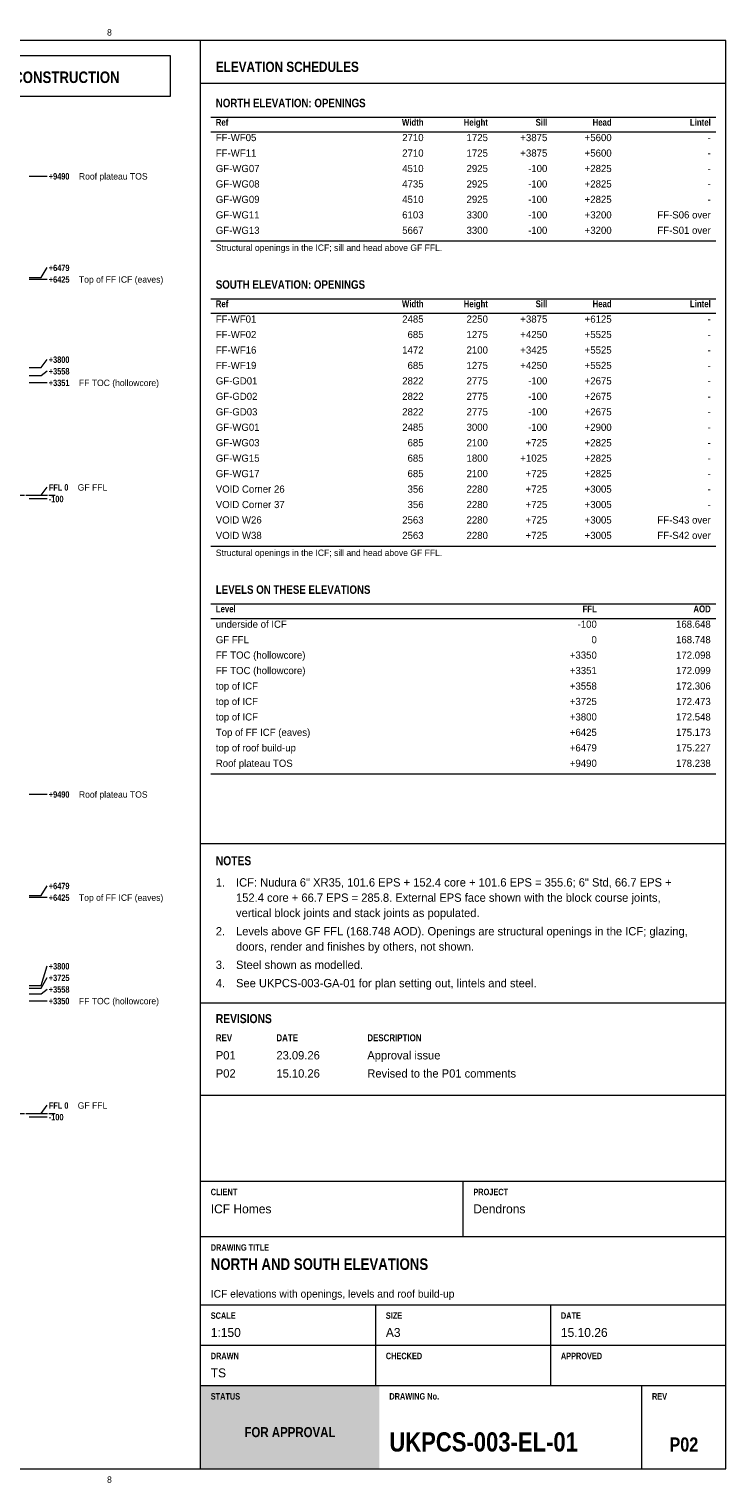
# Model space of a CAD drawing. Header units: millimetres. Extents: x 17 to 413, y 4 to 292.
# Tile 256 of 256: x 275 to 413, y 4 to 292. Entities that reach past the tile are written whole.
import ezdxf
from ezdxf.enums import TextEntityAlignment as Align

# ---------------------------------------------------------------- set-up
doc = ezdxf.new("R2010")
doc.units = ezdxf.units.MM
doc.linetypes.add('DASHED', pattern=[1.524, 1.27, -0.254])
for name, color, linetype in [('FILL-TEAL', 7, 'Continuous'), ('LINE-INK', 7, 'Continuous'), ('LINE-RED', 7, 'Continuous'), ('LINE-STEEL', 7, 'Continuous'), ('LINE-STEEL-DASH', 7, 'DASHED'), ('LINE-TEAL', 7, 'Continuous'), ('TEXT-EPS', 7, 'Continuous'), ('TEXT-INK', 7, 'Continuous'), ('TEXT-RED', 7, 'Continuous'), ('TEXT-STEEL', 7, 'Continuous'), ('TEXT-STEEL_GREY', 7, 'Continuous'), ('TEXT-TEAL', 7, 'Continuous'), ('TEXT-WHITE', 7, 'Continuous')]:
    doc.layers.add(name, color=color, linetype=linetype)
doc.styles.add('OpenSansCondensed-Bold', font='OpenSansCondensed-Bold.ttf')

msp = doc.modelspace()

# ---------------------------------------------------------------- hatches: boundary and pattern name
at = {"layer": 'FILL-TEAL', "true_color": 0x009e85}
h = msp.add_hatch(color=124, dxfattribs=at)
h.dxf.hatch_style = 1
h.paths.add_polyline_path([(309.01, 7), (344.37, 7), (344.37, 23.5), (309.01, 23.5)])

# ---------------------------------------------------------------- linework, layer by layer
at = {"layer": 'LINE-INK', "lineweight": 5}
for p, q in [((309, 7), (309, 290)), ((311, 274.8), (411, 274.8)), ((311, 271.94), (411, 271.94)), ((311, 250.3), (411, 250.3)), ((311, 238.83), (411, 238.83)), ((311, 235.97), (411, 235.97)), ((311, 189.84), (411, 189.84)), ((311, 178.37), (411, 178.37)), ((311, 175.51), (411, 175.51)), ((311, 144.68), (411, 144.68)), ((309, 130.89), (413, 130.89)), ((309, 99.3), (413, 99.3)), ((309, 81), (413, 81)), ((309, 64), (413, 64)), ((361, 53), (361, 64)), ((309, 53), (413, 53)), ((309, 39.5), (413, 39.5)), ((343.67, 31.5), (343.67, 39.5)), ((378.33, 31.5), (378.33, 39.5)), ((309, 31.5), (413, 31.5)), ((343.67, 23.5), (343.67, 31.5)), ((378.33, 23.5), (378.33, 31.5)), ((309, 23.5), (413, 23.5)), ((396.36, 7), (396.36, 23.5))]:
    msp.add_line(p, q, dxfattribs=at)
msp.add_lwpolyline([(20, 7), (413, 7), (413, 290), (20, 290)], close=True, dxfattribs=at)
at = {"layer": 'LINE-RED', "lineweight": 5}
msp.add_lwpolyline([(226.21, 279), (303, 279), (303, 287), (226.21, 287)], close=True, dxfattribs=at)
at = {"layer": 'LINE-STEEL', "lineweight": 5}
for p, q in [((275.04, 263.17), (277.44, 263.17)), ((277.44, 263.17), (278.64, 263.17)), ((277.44, 243.09), (278.64, 245.03)), ((275.04, 243.09), (277.44, 243.09)), ((275.04, 242.73), (277.44, 242.73)), ((277.44, 242.73), (278.64, 242.73)), ((275.04, 225.23), (277.44, 225.23)), ((277.44, 225.23), (278.64, 226.84)), ((275.04, 223.62), (277.44, 223.62)), ((275.04, 222.24), (277.44, 222.24)), ((277.44, 223.62), (278.64, 224.54)), ((277.44, 222.24), (278.64, 222.24)), ((275.04, 199.9), (277.44, 199.9)), ((275.04, 199.23), (277.44, 199.23)), ((277.44, 199.9), (278.64, 201.53)), ((277.44, 199.23), (278.64, 199.23)), ((275.04, 140.67), (277.44, 140.67)), ((277.44, 140.67), (278.64, 140.67)), ((277.44, 120.59), (278.64, 122.53)), ((275.04, 120.59), (277.44, 120.59)), ((275.04, 120.23), (277.44, 120.23)), ((277.44, 120.23), (278.64, 120.23)), ((277.44, 102.73), (278.64, 106.63)), ((277.44, 102.23), (278.64, 104.33)), ((275.04, 102.73), (277.44, 102.73)), ((275.04, 102.23), (277.44, 102.23)), ((275.04, 101.12), (277.44, 101.12)), ((277.44, 101.12), (278.64, 102.03)), ((275.04, 99.73), (277.44, 99.73)), ((277.44, 99.73), (278.64, 99.73)), ((277.44, 77.4), (278.64, 79.03)), ((275.04, 77.4), (277.44, 77.4)), ((275.04, 76.73), (277.44, 76.73)), ((277.44, 76.73), (278.64, 76.73))]:
    msp.add_line(p, q, dxfattribs=at)
at = {"layer": 'LINE-STEEL-DASH', "lineweight": 5}
for p, q in [((45.76, 199.9), (280.24, 199.9)), ((45.76, 77.4), (280.24, 77.4))]:
    msp.add_line(p, q, dxfattribs=at)
at = {"layer": 'LINE-TEAL', "lineweight": 5}
msp.add_line((309, 281.6), (413, 281.6), dxfattribs=at)

# ---------------------------------------------------------------- texts
at = {"layer": 'TEXT-EPS', "style": 'OpenSansCondensed-Bold'}
msp.add_text('STATUS', height=1.27, dxfattribs=at).set_placement((311, 20.7))
at = {"layer": 'TEXT-INK', "style": 'OpenSansCondensed-Bold'}
for s, height, p in [('NORTH ELEVATION: OPENINGS', 1.6764, (312, 276.8)), ('SOUTH ELEVATION: OPENINGS', 1.6764, (312, 240.83)), ('LEVELS ON THESE ELEVATIONS', 1.6764, (312, 180.37)), ('NOTES', 1.778, (312, 126.59)), ('REVISIONS', 1.778, (312, 95.3)), ('NORTH AND SOUTH ELEVATIONS', 2.286, (311, 46.4)), ('UKPCS-003-EL-01', 3.81, (346.36, 10.4))]:
    msp.add_text(s, height=height, dxfattribs=at).set_placement(p)
at = {"layer": 'TEXT-INK'}
for s, height, p in [('FF-WF05', 1.422, (312, 270.08)), ('FF-WF11', 1.422, (312, 267.01)), ('GF-WG07', 1.422, (312, 263.95)), ('GF-WG08', 1.422, (312, 260.89)), ('GF-WG09', 1.422, (312, 257.83)), ('GF-WG11', 1.422, (312, 254.76)), ('GF-WG13', 1.422, (312, 251.7)), ('FF-WF01', 1.422, (312, 234.11)), ('FF-WF02', 1.422, (312, 231.05)), ('FF-WF16', 1.422, (312, 227.98)), ('FF-WF19', 1.422, (312, 224.92)), ('GF-GD01', 1.422, (312, 221.86)), ('GF-GD02', 1.422, (312, 218.8)), ('GF-GD03', 1.422, (312, 215.73)), ('GF-WG01', 1.422, (312, 212.67)), ('GF-WG03', 1.422, (312, 209.61)), ('GF-WG15', 1.422, (312, 206.55)), ('GF-WG17', 1.422, (312, 203.49)), ('VOID Corner 26', 1.4224, (312, 200.42)), ('VOID Corner 37', 1.4224, (312, 197.36)), ('VOID W26', 1.422, (312, 194.3)), ('VOID W38', 1.422, (312, 191.24)), ('underside of ICF', 1.4224, (312, 173.64)), ('GF FFL', 1.422, (312, 170.58)), ('FF TOC (hollowcore)', 1.4224, (312, 167.52)), ('FF TOC (hollowcore)', 1.4224, (312, 164.46)), ('top of ICF', 1.422, (312, 161.39)), ('top of ICF', 1.422, (312, 158.33)), ('top of ICF', 1.422, (312, 155.27)), ('Top of FF ICF (eaves)', 1.4224, (312, 152.21)), ('top of roof build-up', 1.4224, (312, 149.14)), ('Roof plateau TOS', 1.4224, (312, 146.08)), ('1.', 1.651, (312, 122.36)), ('ICF: Nudura 6" XR35, 101.6 EPS + 152.4 core + 101.6 EPS = 355.6; 6" Std, 66.7 EPS +', 1.651, (316, 122.36)), ('152.4 core + 66.7 EPS = 285.8. External EPS face shown with the block course joints,', 1.651, (316, 119.34)), ('vertical block joints and stack joints as populated.', 1.651, (316, 116.31)), ('2.', 1.651, (312, 112.68)), ('Levels above GF FFL (168.748 AOD). Openings are structural openings in the ICF; glazing,', 1.651, (316, 112.68)), ('doors, render and finishes by others, not shown.', 1.651, (316, 109.65)), ('3.', 1.651, (312, 106.03)), ('Steel shown as modelled.', 1.651, (316, 106.03)), ('4.', 1.651, (312, 102.4)), ('See UKPCS-003-GA-01 for plan setting out, lintels and steel.', 1.651, (316, 102.4)), ('P01', 1.651, (312, 88.1)), ('23.09.26', 1.651, (324, 88.1)), ('Approval issue', 1.651, (342, 88.1)), ('P02', 1.651, (312, 84.5)), ('15.10.26', 1.651, (324, 84.5)), ('Revised to the P01 comments', 1.651, (342, 84.5)), ('ICF Homes', 1.778, (311, 57.6)), ('Dendrons', 1.778, (363, 57.6)), ('1:150', 1.778, (311, 33.1)), ('A3', 1.778, (345.67, 33.1)), ('15.10.26', 1.778, (380.33, 33.1)), ('TS', 1.778, (311, 25.1))]:
    msp.add_text(s, height=height, dxfattribs=at).set_placement(p)
for s, height, p in [('2710', 1.422, (353.14, 270.08)), ('1725', 1.422, (365.88, 270.08)), ('+3875', 1.422, (377.64, 270.08)), ('+5600', 1.422, (390.38, 270.08)), ('2710', 1.422, (353.14, 267.01)), ('1725', 1.422, (365.88, 267.01)), ('+3875', 1.422, (377.64, 267.01)), ('+5600', 1.422, (390.38, 267.01)), ('-', 1.42, (410, 270.08)), ('4510', 1.422, (353.14, 263.95)), ('2925', 1.422, (365.88, 263.95)), ('-100', 1.422, (377.64, 263.95)), ('+2825', 1.422, (390.38, 263.95)), ('-', 1.42, (410, 267.01)), ('4735', 1.422, (353.14, 260.89)), ('2925', 1.422, (365.88, 260.89)), ('-100', 1.422, (377.64, 260.89)), ('+2825', 1.422, (390.38, 260.89)), ('-', 1.42, (410, 263.95)), ('-', 1.42, (410, 260.89)), ('4510', 1.422, (353.14, 257.83)), ('2925', 1.422, (365.88, 257.83)), ('-100', 1.422, (377.64, 257.83)), ('+2825', 1.422, (390.38, 257.83)), ('-', 1.42, (410, 257.83)), ('6103', 1.422, (353.14, 254.76)), ('3300', 1.422, (365.88, 254.76)), ('-100', 1.422, (377.64, 254.76)), ('+3200', 1.422, (390.38, 254.76)), ('FF-S06 over', 1.4224, (410, 254.76)), ('5667', 1.422, (353.14, 251.7)), ('3300', 1.422, (365.88, 251.7)), ('-100', 1.422, (377.64, 251.7)), ('+3200', 1.422, (390.38, 251.7)), ('FF-S01 over', 1.4224, (410, 251.7)), ('2485', 1.422, (353.14, 234.11)), ('2250', 1.422, (365.88, 234.11)), ('+3875', 1.422, (377.64, 234.11)), ('+6125', 1.422, (390.38, 234.11)), ('-', 1.42, (410, 234.11)), ('685', 1.422, (353.14, 231.05)), ('1275', 1.422, (365.88, 231.05)), ('+4250', 1.422, (377.64, 231.05)), ('+5525', 1.422, (390.38, 231.05)), ('-', 1.42, (410, 231.05)), ('1472', 1.422, (353.14, 227.98)), ('2100', 1.422, (365.88, 227.98)), ('+3425', 1.422, (377.64, 227.98)), ('+5525', 1.422, (390.38, 227.98)), ('-', 1.42, (410, 227.98)), ('685', 1.422, (353.14, 224.92)), ('1275', 1.422, (365.88, 224.92)), ('+4250', 1.422, (377.64, 224.92)), ('+5525', 1.422, (390.38, 224.92)), ('-', 1.42, (410, 224.92)), ('2822', 1.422, (353.14, 221.86)), ('2775', 1.422, (365.88, 221.86)), ('-100', 1.422, (377.64, 221.86)), ('+2675', 1.422, (390.38, 221.86)), ('-', 1.42, (410, 221.86)), ('2822', 1.422, (353.14, 218.8)), ('2775', 1.422, (365.88, 218.8)), ('-100', 1.422, (377.64, 218.8)), ('+2675', 1.422, (390.38, 218.8)), ('-', 1.42, (410, 218.8)), ('2822', 1.422, (353.14, 215.73)), ('2775', 1.422, (365.88, 215.73)), ('-100', 1.422, (377.64, 215.73)), ('+2675', 1.422, (390.38, 215.73)), ('-', 1.42, (410, 215.73)), ('2485', 1.422, (353.14, 212.67)), ('3000', 1.422, (365.88, 212.67)), ('-100', 1.422, (377.64, 212.67)), ('+2900', 1.422, (390.38, 212.67)), ('-', 1.42, (410, 212.67)), ('685', 1.422, (353.14, 209.61)), ('2100', 1.422, (365.88, 209.61)), ('+725', 1.422, (377.64, 209.61)), ('+2825', 1.422, (390.38, 209.61)), ('685', 1.422, (353.14, 206.55)), ('1800', 1.422, (365.88, 206.55)), ('+1025', 1.422, (377.64, 206.55)), ('+2825', 1.422, (390.38, 206.55)), ('-', 1.42, (410, 209.61)), ('685', 1.422, (353.14, 203.49)), ('2100', 1.422, (365.88, 203.49)), ('+725', 1.422, (377.64, 203.49)), ('+2825', 1.422, (390.38, 203.49)), ('-', 1.42, (410, 206.55)), ('356', 1.422, (353.14, 200.42)), ('2280', 1.422, (365.88, 200.42)), ('+725', 1.422, (377.64, 200.42)), ('+3005', 1.422, (390.38, 200.42)), ('-', 1.42, (410, 203.49)), ('356', 1.422, (353.14, 197.36)), ('2280', 1.422, (365.88, 197.36)), ('+725', 1.422, (377.64, 197.36)), ('+3005', 1.422, (390.38, 197.36)), ('-', 1.42, (410, 200.42)), ('-', 1.42, (410, 197.36)), ('2563', 1.422, (353.14, 194.3)), ('2280', 1.422, (365.88, 194.3)), ('+725', 1.422, (377.64, 194.3)), ('+3005', 1.422, (390.38, 194.3)), ('FF-S43 over', 1.4224, (410, 194.3)), ('2563', 1.422, (353.14, 191.24)), ('2280', 1.422, (365.88, 191.24)), ('+725', 1.422, (377.64, 191.24)), ('+3005', 1.422, (390.38, 191.24)), ('FF-S42 over', 1.4224, (410, 191.24)), ('-100', 1.422, (387.44, 173.64)), ('168.648', 1.422, (410, 173.64)), ('0', 1.42, (387.44, 170.58)), ('168.748', 1.422, (410, 170.58)), ('+3350', 1.422, (387.44, 167.52)), ('172.098', 1.422, (410, 167.52)), ('+3351', 1.422, (387.44, 164.46)), ('172.099', 1.422, (410, 164.46)), ('+3558', 1.422, (387.44, 161.39)), ('172.306', 1.422, (410, 161.39)), ('+3725', 1.422, (387.44, 158.33)), ('172.473', 1.422, (410, 158.33)), ('+3800', 1.422, (387.44, 155.27)), ('172.548', 1.422, (410, 155.27)), ('+6425', 1.422, (387.44, 152.21)), ('175.173', 1.422, (410, 152.21)), ('+6479', 1.422, (387.44, 149.14)), ('175.227', 1.422, (410, 149.14)), ('+9490', 1.422, (387.44, 146.08)), ('178.238', 1.422, (410, 146.08))]:
    msp.add_text(s, height=height, dxfattribs=at).set_placement(p, align=Align.RIGHT)
at = {"layer": 'TEXT-INK', "style": 'OpenSansCondensed-Bold'}
msp.add_text('P02', height=2.794, dxfattribs=at).set_placement((404.68, 10.4), align=Align.CENTER)
at = {"layer": 'TEXT-RED', "style": 'OpenSansCondensed-Bold'}
msp.add_text('FOR APPROVAL - NOT FOR CONSTRUCTION', height=2.286, dxfattribs=at).set_placement((264.6, 281.6), align=Align.CENTER)
at = {"layer": 'TEXT-STEEL', "style": 'OpenSansCondensed-Bold'}
for s, p in [('+9490', (278.94, 262.47)), ('+6479', (278.94, 244.33)), ('+6425', (278.94, 242.03)), ('+3800', (278.94, 226.14)), ('+3558', (278.94, 223.84)), ('+3351', (278.94, 221.54)), ('FFL 0', (278.94, 200.83)), ('-100', (278.94, 198.53)), ('+9490', (278.94, 139.97)), ('+6479', (278.94, 121.83)), ('+6425', (278.94, 119.53)), ('+3800', (278.94, 105.93)), ('+3725', (278.94, 103.63)), ('+3558', (278.94, 101.33)), ('+3350', (278.94, 99.03)), ('FFL 0', (278.94, 78.33)), ('-100', (278.94, 76.03))]:
    msp.add_text(s, height=1.27, dxfattribs=at).set_placement(p)
at = {"layer": 'TEXT-STEEL'}
for s, p in [('Roof plateau TOS', (284.9, 262.47)), ('Top of FF ICF (eaves)', (284.9, 242.03)), ('FF TOC (hollowcore)', (284.9, 221.54)), ('GF FFL', (284.66, 200.83)), ('Roof plateau TOS', (284.9, 139.97)), ('Top of FF ICF (eaves)', (284.9, 119.53)), ('FF TOC (hollowcore)', (284.9, 99.03)), ('GF FFL', (284.66, 78.33))]:
    msp.add_text(s, height=1.27, dxfattribs=at).set_placement(p)
at = {"layer": 'TEXT-STEEL_GREY'}
for p in [(290.94, 291), (290.94, 4.2)]:
    msp.add_text('8', height=1.27, dxfattribs=at).set_placement(p, align=Align.CENTER)
at = {"layer": 'TEXT-STEEL_GREY', "style": 'OpenSansCondensed-Bold'}
for s, height, p in [('Ref', 1.346, (312, 273.14)), ('Ref', 1.346, (312, 237.17)), ('Level', 1.346, (312, 176.71)), ('REV', 1.372, (312, 91.7)), ('DATE', 1.372, (324, 91.7)), ('DESCRIPTION', 1.3716, (342, 91.7)), ('CLIENT', 1.27, (311, 61.2)), ('PROJECT', 1.27, (363, 61.2)), ('DRAWING TITLE', 1.27, (311, 50.2)), ('SCALE', 1.27, (311, 36.7)), ('SIZE', 1.27, (345.67, 36.7)), ('DATE', 1.27, (380.33, 36.7)), ('DRAWN', 1.27, (311, 28.7)), ('CHECKED', 1.27, (345.67, 28.7)), ('APPROVED', 1.27, (380.33, 28.7)), ('DRAWING No.', 1.27, (346.36, 20.7)), ('REV', 1.27, (398.36, 20.7))]:
    msp.add_text(s, height=height, dxfattribs=at).set_placement(p)
for s, p in [('Width', (353.14, 273.14)), ('Height', (365.88, 273.14)), ('Sill', (377.64, 273.14)), ('Head', (390.38, 273.14)), ('Lintel', (410, 273.14)), ('Width', (353.14, 237.17)), ('Height', (365.88, 237.17)), ('Sill', (377.64, 237.17)), ('Head', (390.38, 237.17)), ('Lintel', (410, 237.17)), ('FFL', (387.44, 176.71)), ('AOD', (410, 176.71))]:
    msp.add_text(s, height=1.346, dxfattribs=at).set_placement(p, align=Align.RIGHT)
at = {"layer": 'TEXT-STEEL_GREY'}
for s, height, p in [('Structural openings in the ICF; sill and head above GF FFL.', 1.27, (312, 248.33)), ('Structural openings in the ICF; sill and head above GF FFL.', 1.27, (312, 187.87)), ('ICF elevations with openings, levels and roof build-up', 1.524, (311, 40.9))]:
    msp.add_text(s, height=height, dxfattribs=at).set_placement(p)
at = {"layer": 'TEXT-TEAL', "style": 'OpenSansCondensed-Bold'}
msp.add_text('ELEVATION SCHEDULES', height=2.032, dxfattribs=at).set_placement((312, 283.8))
at = {"layer": 'TEXT-WHITE', "style": 'OpenSansCondensed-Bold'}
msp.add_text('FOR APPROVAL', height=1.9812, dxfattribs=at).set_placement((326.68, 13.25), align=Align.CENTER)

doc.saveas('drawing.dxf')
